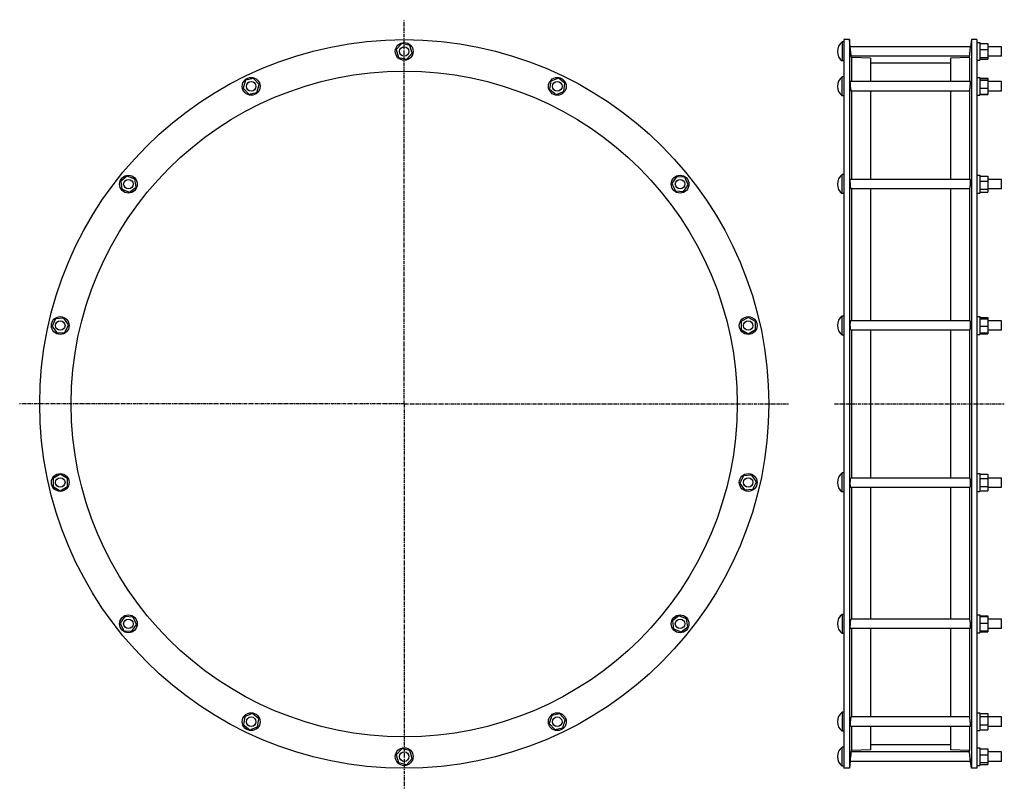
# Model space of a CAD drawing. Header units: millimetres. Extents: x -1365 to 292, y -529 to 765.
import ezdxf

# ---------------------------------------------------------------- set-up
doc = ezdxf.new("R2010")
doc.units = ezdxf.units.MM
doc.header["$LTSCALE"] = 16.335
doc.linetypes.add('CENTER', pattern=[0.6, 0.375, -0.075, 0.075, -0.075])
doc.layers.get('0').update_dxf_attribs({"linetype": 'CONTINUOUS'})
doc.layers.add('DEFAULT_1', color=7, linetype='CENTER')

msp = doc.modelspace()

# ---------------------------------------------------------------- linework, layer by layer
at = {"color": 7, "linetype": 'Continuous'}
for p, q in [((22, 731.8), (22, -495.2)), ((31.5, 731.8), (22, 731.8)), ((31.5, 731.8), (31.5, -495.2)), ((32.8, 720), (31.5, 731.8)), ((236.5, 731.8), (235.2, 720)), ((236.5, 731.8), (236.5, -495.2)), ((246, 731.8), (236.5, 731.8)), ((246, 731.8), (246, -495.2)), ((-722, 725.3), (-731.4, 715.1)), ((-731.4, 715.1), (-727.3, 701.9)), ((-708.5, 722.2), (-722, 725.3)), ((-704.4, 709), (-708.5, 722.2)), ((19, 728), (19, 696)), ((22, 728), (19, 728)), ((33.4, 713.8), (32.8, 720)), ((235.2, 720), (32.8, 720)), ((233.2, 702), (234.5, 713.8)), ((233.9, 708.5), (235.2, 720)), ((246, 727), (251, 727)), ((251, 727), (251, 697)), ((251, 725.3), (264, 725.3)), ((251, 715.1), (264, 715.1)), ((264, 725.3), (264, 698.8)), ((287, 720), (264, 720)), ((287, 704), (287, 720)), ((-727.3, 701.9), (-713.8, 698.8)), ((-713.8, 698.8), (-704.4, 709)), ((22, 696), (19, 696)), ((233.4, 704), (34.5, 704)), ((34.8, 702), (34.8, 661.2)), ((66.5, 700.4), (34.8, 702)), ((66.5, 700.4), (66.5, 661.2)), ((233.2, 702), (201.5, 700.4)), ((201.5, 700.4), (201.5, 661.2)), ((233.2, 702), (233.2, 661.2)), ((233.7, 706.7), (233.8, 707.5)), ((246, 697), (251, 697)), ((251, 701.9), (264, 701.9)), ((251, 698.8), (264, 698.8)), ((287, 704), (264, 704)), ((201.5, 692.4), (66.5, 692.4)), ((-985, 663.4), (-989, 650.2)), ((-971.4, 666.5), (-985, 663.4)), ((-962, 656.3), (-971.4, 666.5)), ((-458.2, 667), (-471.1, 661.9)), ((-447.4, 658.3), (-458.2, 667)), ((19, 637.2), (19, 669.2)), ((22, 669.2), (19, 669.2)), ((246, 668.2), (251, 668.2)), ((251, 668.2), (251, 638.2)), ((251, 667), (264, 667)), ((251, 666.5), (264, 666.5)), ((251, 663.4), (264, 663.4)), ((264, 667), (264, 639.5)), ((-989, 650.2), (-979.6, 640)), ((-966.1, 643.1), (-962, 656.3)), ((-471.1, 661.9), (-473.2, 648.2)), ((-473.2, 648.2), (-462.3, 639.5)), ((-449.5, 644.6), (-447.4, 658.3)), ((235.1, 661.2), (32.9, 661.2)), ((251, 650.2), (264, 650.2)), ((287, 661.2), (264, 661.2)), ((287, 645.2), (287, 661.2)), ((-979.6, 640), (-966.1, 643.1)), ((-462.3, 639.5), (-449.5, 644.6)), ((22, 637.2), (19, 637.2)), ((233.5, 645.2), (34.4, 645.2)), ((34.8, 645.2), (34.8, 496.5)), ((66.5, 645.2), (66.5, 496.5)), ((201.5, 645.2), (201.5, 496.5)), ((233.2, 645.2), (233.2, 496.5)), ((246, 638.2), (251, 638.2)), ((251, 640), (264, 640)), ((251, 639.5), (264, 639.5)), ((287, 645.2), (264, 645.2)), ((-1184.2, 502.2), (-1195, 493.5)), ((-1171.3, 497.1), (-1184.2, 502.2)), ((-1169.2, 483.4), (-1171.3, 497.1)), ((-259.7, 501), (-267.5, 489.5)), ((-245.9, 500), (-259.7, 501)), ((-239.9, 487.4), (-245.9, 500)), ((19, 472.5), (19, 504.5)), ((22, 504.5), (19, 504.5)), ((246, 503.5), (251, 503.5)), ((251, 503.5), (251, 473.5)), ((251, 502.2), (264, 502.2)), ((264, 502.2), (264, 474.8)), ((-1195, 493.5), (-1192.9, 479.9)), ((-1180.1, 474.8), (-1169.2, 483.4)), ((-267.5, 489.5), (-261.5, 477)), ((-247.7, 476), (-239.9, 487.4)), ((234.8, 496.5), (33.1, 496.5)), ((251, 493.5), (264, 493.5)), ((287, 496.5), (264, 496.5)), ((287, 480.5), (287, 496.5)), ((-1192.9, 479.9), (-1180.1, 474.8)), ((-261.5, 477), (-247.7, 476)), ((22, 472.5), (19, 472.5)), ((233.7, 480.5), (34.2, 480.5)), ((34.8, 480.5), (34.8, 258.4)), ((66.5, 480.5), (66.5, 258.4)), ((201.5, 480.5), (201.5, 258.4)), ((233.2, 480.5), (233.2, 258.4)), ((246, 473.5), (251, 473.5)), ((251, 479.9), (264, 479.9)), ((251, 474.8), (264, 474.8)), ((287, 480.5), (264, 480.5)), ((19, 234.4), (19, 266.4)), ((22, 266.4), (19, 266.4)), ((246, 265.4), (251, 265.4)), ((251, 265.4), (251, 235.4)), ((-1304.6, 261.9), (-1310.6, 249.4)), ((-1310.6, 249.4), (-1302.8, 237.9)), ((-1290.8, 262.9), (-1304.6, 261.9)), ((-1282.9, 251.5), (-1290.8, 262.9)), ((-1289, 238.9), (-1282.9, 251.5)), ((-139, 264.2), (-151, 257.4)), ((-151, 257.4), (-151, 243.5)), ((-127, 257.4), (-139, 264.2)), ((-127, 243.5), (-127, 257.4)), ((234.5, 258.4), (33.4, 258.4)), ((251, 264.2), (264, 264.2)), ((251, 262.9), (264, 262.9)), ((251, 261.9), (264, 261.9)), ((251, 249.4), (264, 249.4)), ((264, 264.2), (264, 236.6)), ((287, 258.4), (264, 258.4)), ((287, 242.4), (287, 258.4)), ((-1302.8, 237.9), (-1289, 238.9)), ((-151, 243.5), (-139, 236.6)), ((-139, 236.6), (-127, 243.5)), ((22, 234.4), (19, 234.4)), ((234.1, 242.4), (33.8, 242.4)), ((34.8, 242.4), (34.8, -5.8)), ((66.5, 242.4), (66.5, -5.8)), ((201.5, 242.4), (201.5, -5.8)), ((233.2, 242.4), (233.2, -5.8)), ((246, 235.4), (251, 235.4)), ((251, 237.9), (264, 237.9)), ((251, 236.6), (264, 236.6)), ((287, 242.4), (264, 242.4)), ((-1296.8, 0), (-1308.8, -6.9)), ((-1284.8, -6.9), (-1296.8, 0)), ((19, -29.8), (19, 2.2)), ((22, 2.2), (19, 2.2)), ((246, 1.2), (251, 1.2)), ((251, 1.2), (251, -28.8)), ((251, 0), (264, 0)), ((264, 0), (264, -27.7)), ((-1308.8, -6.9), (-1308.8, -20.8)), ((-1284.8, -20.8), (-1284.8, -6.9)), ((-146.8, -2.4), (-152.9, -14.9)), ((-152.9, -14.9), (-145, -26.3)), ((-133, -1.4), (-146.8, -2.4)), ((-125.2, -12.8), (-133, -1.4)), ((-131.2, -25.3), (-125.2, -12.8)), ((33.8, -5.8), (234.1, -5.8)), ((251, -6.9), (264, -6.9)), ((264, -5.8), (287, -5.8)), ((287, -21.8), (287, -5.8)), ((-1308.8, -20.8), (-1296.8, -27.7)), ((-1296.8, -27.7), (-1284.8, -20.8)), ((-145, -26.3), (-131.2, -25.3)), ((22, -29.8), (19, -29.8)), ((33.4, -21.8), (234.5, -21.8)), ((34.8, -21.8), (34.8, -243.9)), ((66.5, -21.8), (66.5, -243.9)), ((201.5, -21.8), (201.5, -243.9)), ((233.2, -21.8), (233.2, -243.9)), ((246, -28.8), (251, -28.8)), ((251, -20.8), (264, -20.8)), ((251, -27.7), (264, -27.7)), ((264, -21.8), (287, -21.8)), ((-1188.1, -239.4), (-1195.9, -250.8)), ((-1174.3, -240.4), (-1188.1, -239.4)), ((-1168.3, -253), (-1174.3, -240.4)), ((-255.7, -238.2), (-266.6, -246.9)), ((-266.6, -246.9), (-264.5, -260.5)), ((-242.9, -243.3), (-255.7, -238.2)), ((-240.8, -257), (-242.9, -243.3)), ((22, -235.9), (19, -235.9)), ((19, -235.9), (19, -267.9)), ((233.7, -243.9), (34.2, -243.9)), ((246, -236.9), (251, -236.9)), ((251, -236.9), (251, -266.9)), ((251, -238.2), (264, -238.2)), ((251, -239.4), (264, -239.4)), ((264, -238.2), (264, -265.6)), ((287, -243.9), (264, -243.9)), ((287, -259.9), (287, -243.9)), ((-1195.9, -250.8), (-1189.9, -263.4)), ((-1189.9, -263.4), (-1176.1, -264.4)), ((-1176.1, -264.4), (-1168.3, -253)), ((-264.5, -260.5), (-251.6, -265.6)), ((-251.6, -265.6), (-240.8, -257)), ((234.8, -259.9), (33.1, -259.9)), ((34.8, -259.9), (34.8, -408.7)), ((66.5, -259.9), (66.5, -408.7)), ((201.5, -259.9), (201.5, -408.7)), ((233.2, -259.9), (233.2, -408.7)), ((251, -250.8), (264, -250.8)), ((251, -263.4), (264, -263.4)), ((251, -264.4), (264, -264.4)), ((287, -259.9), (264, -259.9)), ((22, -267.9), (19, -267.9)), ((246, -266.9), (251, -266.9)), ((251, -265.6), (264, -265.6)), ((-986.3, -408), (-988.4, -421.7)), ((-973.5, -402.9), (-986.3, -408)), ((-962.6, -411.6), (-973.5, -402.9)), ((-964.7, -425.3), (-962.6, -411.6)), ((-469.7, -406.5), (-473.8, -419.7)), ((-456.2, -403.4), (-469.7, -406.5)), ((-446.8, -413.6), (-456.2, -403.4)), ((-450.8, -426.8), (-446.8, -413.6)), ((22, -400.7), (19, -400.7)), ((19, -400.7), (19, -432.7)), ((233.5, -408.7), (34.4, -408.7)), ((246, -401.7), (251, -401.7)), ((251, -401.7), (251, -431.7)), ((251, -402.9), (264, -402.9)), ((251, -408), (264, -408)), ((264, -402.9), (264, -430.4)), ((287, -408.7), (264, -408.7)), ((287, -424.7), (287, -408.7)), ((-988.4, -421.7), (-977.6, -430.4)), ((-977.6, -430.4), (-964.7, -425.3)), ((-473.8, -419.7), (-464.4, -429.9)), ((-464.4, -429.9), (-450.8, -426.8)), ((235.1, -424.7), (32.9, -424.7)), ((34.8, -424.7), (34.8, -465.4)), ((66.5, -424.7), (66.5, -463.8)), ((201.5, -424.7), (201.5, -463.8)), ((233.2, -424.7), (233.2, -465.4)), ((251, -421.7), (264, -421.7)), ((251, -430.4), (264, -430.4)), ((287, -424.7), (264, -424.7)), ((22, -432.7), (19, -432.7)), ((246, -431.7), (251, -431.7)), ((-722, -462.2), (-731.4, -472.4)), ((-708.5, -465.3), (-722, -462.2)), ((22, -459.5), (19, -459.5)), ((19, -491.5), (19, -459.5)), ((66.5, -463.8), (34.8, -465.4)), ((201.5, -455.8), (66.5, -455.8)), ((233.2, -465.4), (201.5, -463.8)), ((246, -460.5), (251, -460.5)), ((251, -460.5), (251, -490.5)), ((251, -462.2), (264, -462.2)), ((264, -462.2), (264, -488.7)), ((-731.4, -472.4), (-727.3, -485.6)), ((-713.8, -488.7), (-704.4, -478.5)), ((-704.4, -478.5), (-708.5, -465.3)), ((32.8, -483.5), (33.8, -473.7)), ((32.9, -482.2), (33.4, -478)), ((33.5, -476.9), (34.2, -470.7)), ((33.8, -473.7), (34.8, -465.4)), ((233.4, -467.5), (34.5, -467.5)), ((34.5, -467.7), (34.5, -467.5)), ((233.4, -467.5), (233.2, -465.4)), ((234.7, -479), (233.4, -467.5)), ((235.2, -483.5), (234.1, -473.7)), ((234.9, -480.8), (234.7, -479)), ((251, -472.4), (264, -472.4)), ((287, -467.5), (264, -467.5)), ((287, -483.5), (287, -467.5)), ((-727.3, -485.6), (-713.8, -488.7)), ((22, -491.5), (19, -491.5)), ((31.5, -495.2), (22, -495.2)), ((32.8, -483.5), (31.5, -495.2)), ((235.2, -483.5), (32.8, -483.5)), ((235.2, -483.5), (235.1, -483.1)), ((236.5, -495.2), (235.2, -483.5)), ((246, -495.2), (236.5, -495.2)), ((246, -490.5), (251, -490.5)), ((251, -485.6), (264, -485.6)), ((251, -488.7), (264, -488.7)), ((287, -483.5), (264, -483.5))]:
    msp.add_line(p, q, dxfattribs=at)
for points in [[(34.8, 702), (33.3, 714.9), (33.2, 715.9), (33.1, 716.8)], [(235.1, -483.1), (235.1, -482.7), (234.9, -480.8)]]:
    msp.add_lwpolyline(points, dxfattribs=at)
for centre, radius in [((-717.9, 118.3), 613.5), ((-717.9, 712), 15), ((-717.9, 712), 8), ((-717.9, 118.3), 560.5), ((-975.5, 653.2), 15), ((-460.3, 653.2), 15), ((-975.5, 653.2), 8), ((-460.3, 653.2), 8), ((-1182.1, 488.5), 15), ((-253.7, 488.5), 15), ((-1182.1, 488.5), 8), ((-253.7, 488.5), 8), ((-1296.8, 250.4), 15), ((-139, 250.4), 15), ((-1296.8, 250.4), 8), ((-139, 250.4), 8), ((-1296.8, -13.8), 15), ((-139, -13.8), 15), ((-1296.8, -13.8), 8), ((-139, -13.8), 8), ((-1182.1, -251.9), 15), ((-1182.1, -251.9), 8), ((-253.7, -251.9), 15), ((-253.7, -251.9), 8), ((-975.5, -416.7), 15), ((-975.5, -416.7), 8), ((-460.3, -416.7), 15), ((-460.3, -416.7), 8), ((-717.9, -475.5), 15), ((-717.9, -475.5), 8)]:
    msp.add_circle(centre, radius, dxfattribs=at)
for centre in [(31, 712), (31, 653.2), (31, 488.5), (31, 250.4), (31, -13.8), (31, -251.9), (31, -416.7), (31, -475.5)]:
    msp.add_arc(centre, 20, 126.8699, 233.1301, dxfattribs=at)
for points, knots in [([(33.4, 651.5), (33.4, 652.1), (33.3, 653.2), (33.1, 655), (33, 656.4), (32.9, 657.5), (32.9, 658.2), (32.8, 658.9), (32.8, 659.5), (32.8, 660), (32.8, 660.4), (32.8, 660.6), (32.8, 660.8), (32.8, 660.9), (32.8, 661), (32.8, 661.1), (32.8, 661.2), (32.8, 661.2), (32.8, 661.2), (32.8, 661.2), (32.9, 661.2)], [0, 0, 0, 0, 0.18152, 0.363057, 0.53561, 0.615783, 0.690514, 0.75885, 0.819921, 0.872949, 0.917264, 0.93598, 0.952325, 0.966255, 0.977737, 0.986758, 0.993335, 0.995737, 0.997588, 1, 1, 1, 1]), ([(34.4, 645.2), (34.4, 645.2), (34.4, 645.3), (34.4, 645.3), (34.4, 645.3), (34.4, 645.4), (34.3, 645.5), (34.3, 645.7), (34.2, 646), (34.2, 646.3), (34.1, 646.6), (34, 647.2), (33.9, 648), (33.7, 649), (33.6, 650.2), (33.5, 651), (33.4, 651.5)], [0, 0, 0, 0, 0.002936, 0.007408, 0.013849, 0.022391, 0.045892, 0.077949, 0.118388, 0.166945, 0.223286, 0.287014, 0.434794, 0.606151, 0.796304, 1, 1, 1, 1]), ([(233.5, 645.2), (233.5, 645.2), (233.5, 645.3), (233.5, 645.3), (233.5, 645.3), (233.6, 645.4), (233.6, 645.5), (233.7, 645.7), (233.7, 646), (233.8, 646.3), (233.8, 646.6), (233.9, 647.2), (234, 648), (234.2, 649), (234.3, 650.2), (234.4, 651), (234.5, 651.5)], [0, 0, 0, 0, 0.002936, 0.007408, 0.013849, 0.022391, 0.045892, 0.077949, 0.118388, 0.166945, 0.223286, 0.287014, 0.434794, 0.606151, 0.796304, 1, 1, 1, 1]), ([(234.5, 651.5), (234.5, 652.1), (234.7, 653.2), (234.8, 655), (234.9, 656.4), (235, 657.5), (235.1, 658.2), (235.1, 658.9), (235.1, 659.5), (235.2, 660), (235.2, 660.4), (235.2, 660.6), (235.2, 660.8), (235.2, 660.9), (235.1, 661), (235.1, 661.1), (235.1, 661.2), (235.1, 661.2), (235.1, 661.2), (235.1, 661.2), (235.1, 661.2)], [0, 0, 0, 0, 0.18152, 0.363057, 0.53561, 0.615783, 0.690514, 0.75885, 0.819921, 0.872949, 0.917264, 0.93598, 0.952325, 0.966255, 0.977737, 0.986758, 0.993335, 0.995737, 0.997588, 1, 1, 1, 1]), ([(33.4, 483.5), (33.4, 484.1), (33.2, 485.5), (33, 487.6), (32.9, 489.8), (32.8, 491.9), (32.8, 493.5), (32.8, 494.6), (32.8, 495.1), (32.8, 495.5), (32.9, 495.8), (32.9, 496), (32.9, 496.2), (33, 496.3), (33, 496.4), (33, 496.4), (33.1, 496.5), (33.1, 496.5)], [0, 0, 0, 0, 0.147819, 0.313731, 0.485014, 0.648339, 0.790878, 0.850777, 0.901499, 0.92312, 0.942115, 0.958412, 0.971963, 0.982756, 0.987132, 0.99085, 1, 1, 1, 1]), ([(34.2, 480.5), (34.2, 480.5), (34.1, 480.5), (34.1, 480.6), (34, 480.7), (34, 480.8), (33.9, 480.9), (33.9, 481.1), (33.8, 481.4), (33.7, 481.7), (33.6, 482.5), (33.5, 483.1), (33.4, 483.5)], [0, 0, 0, 0, 0.030527, 0.054753, 0.085991, 0.124489, 0.170292, 0.223366, 0.283605, 0.424968, 0.592837, 1, 1, 1, 1]), ([(233.7, 480.5), (233.8, 480.5), (233.8, 480.5), (233.9, 480.6), (233.9, 480.7), (233.9, 480.8), (234, 480.9), (234, 481.1), (234.1, 481.4), (234.2, 481.7), (234.3, 482.5), (234.4, 483.1), (234.5, 483.5)], [0, 0, 0, 0, 0.030527, 0.054753, 0.085991, 0.124489, 0.170292, 0.223366, 0.283605, 0.424968, 0.592837, 1, 1, 1, 1]), ([(234.5, 483.5), (234.6, 484.1), (234.7, 485.5), (234.9, 487.6), (235.1, 489.8), (235.1, 491.9), (235.2, 493.5), (235.2, 494.6), (235.1, 495.1), (235.1, 495.5), (235.1, 495.8), (235, 496), (235, 496.2), (235, 496.3), (234.9, 496.4), (234.9, 496.4), (234.9, 496.5), (234.8, 496.5)], [0, 0, 0, 0, 0.147819, 0.313731, 0.485014, 0.648339, 0.790878, 0.850777, 0.901499, 0.92312, 0.942115, 0.958412, 0.971963, 0.982756, 0.987132, 0.99085, 1, 1, 1, 1]), ([(33.4, 243.2), (33.4, 243.4), (33.3, 243.9), (33.2, 244.8), (33, 245.8), (33, 247), (32.9, 248.2), (32.8, 250), (32.8, 252.1), (32.8, 254.2), (32.9, 255.6), (32.9, 256.2), (33, 256.7), (33, 257.1), (33.1, 257.4), (33.1, 257.7), (33.2, 258), (33.2, 258.1), (33.3, 258.2), (33.3, 258.3), (33.4, 258.4), (33.4, 258.4)], [0, 0, 0, 0, 0.045254, 0.102187, 0.169348, 0.244939, 0.326893, 0.412929, 0.587494, 0.749, 0.819092, 0.850586, 0.879423, 0.905414, 0.928398, 0.948241, 0.964847, 0.978173, 0.983618, 0.988272, 1, 1, 1, 1]), ([(234.5, 243.2), (234.5, 243.4), (234.6, 243.9), (234.8, 244.8), (234.9, 245.8), (235, 247), (235.1, 248.2), (235.1, 250), (235.2, 252.1), (235.1, 254.2), (235.1, 255.6), (235, 256.2), (235, 256.7), (234.9, 257.1), (234.9, 257.4), (234.8, 257.7), (234.8, 258), (234.7, 258.1), (234.7, 258.2), (234.6, 258.3), (234.5, 258.4), (234.5, 258.4)], [0, 0, 0, 0, 0.045254, 0.102187, 0.169348, 0.244939, 0.326893, 0.412929, 0.587494, 0.749, 0.819092, 0.850586, 0.879423, 0.905414, 0.928398, 0.948241, 0.964847, 0.978173, 0.983618, 0.988272, 1, 1, 1, 1]), ([(33.8, 242.4), (33.8, 242.4), (33.8, 242.4), (33.7, 242.5), (33.7, 242.5), (33.6, 242.6), (33.6, 242.7), (33.5, 242.9), (33.5, 243.1), (33.4, 243.2)], [0, 0, 0, 0, 0.054991, 0.122637, 0.209749, 0.319426, 0.452998, 0.611006, 1, 1, 1, 1]), ([(234.1, 242.4), (234.1, 242.4), (234.1, 242.4), (234.2, 242.5), (234.2, 242.5), (234.3, 242.6), (234.3, 242.7), (234.4, 242.9), (234.5, 243.1), (234.5, 243.2)], [0, 0, 0, 0, 0.054991, 0.122637, 0.209749, 0.319426, 0.452998, 0.611006, 1, 1, 1, 1]), ([(33.4, -21.8), (33.4, -21.8), (33.4, -21.8), (33.4, -21.8), (33.3, -21.7), (33.3, -21.7), (33.2, -21.6), (33.2, -21.4), (33.1, -21.2), (33.1, -20.9), (33, -20.5), (32.9, -20), (32.9, -19.5), (32.9, -18.9), (32.8, -18), (32.8, -16.9), (32.8, -15.4), (32.8, -13.8), (32.8, -12.3), (32.9, -10.8), (33, -9.6), (33.1, -8.8), (33.2, -8.2), (33.2, -7.7), (33.3, -7.2), (33.4, -6.8), (33.5, -6.5), (33.6, -6.2), (33.6, -6.1), (33.7, -6), (33.7, -5.9), (33.8, -5.9), (33.8, -5.8), (33.8, -5.8), (33.8, -5.8)], [0, 0, 0, 0, 0.002637, 0.005725, 0.009577, 0.014352, 0.020128, 0.026943, 0.043728, 0.064699, 0.089728, 0.11862, 0.15113, 0.186966, 0.225795, 0.31095, 0.403354, 0.499447, 0.595517, 0.687866, 0.772982, 0.811816, 0.84768, 0.880249, 0.909236, 0.934395, 0.955529, 0.972509, 0.979428, 0.985313, 0.990196, 0.994149, 0.99732, 1, 1, 1, 1]), ([(234.5, -21.8), (234.5, -21.8), (234.5, -21.8), (234.6, -21.8), (234.6, -21.7), (234.6, -21.7), (234.7, -21.6), (234.7, -21.4), (234.8, -21.2), (234.9, -20.9), (234.9, -20.5), (235, -20), (235, -19.5), (235.1, -18.9), (235.1, -18), (235.2, -16.9), (235.2, -15.4), (235.1, -13.8), (235.1, -12.3), (235, -10.8), (234.9, -9.6), (234.8, -8.8), (234.8, -8.2), (234.7, -7.7), (234.6, -7.2), (234.5, -6.8), (234.4, -6.5), (234.4, -6.2), (234.3, -6.1), (234.3, -6), (234.2, -5.9), (234.2, -5.9), (234.1, -5.8), (234.1, -5.8), (234.1, -5.8)], [0, 0, 0, 0, 0.002637, 0.005725, 0.009577, 0.014352, 0.020128, 0.026943, 0.043728, 0.064699, 0.089728, 0.11862, 0.15113, 0.186966, 0.225795, 0.31095, 0.403354, 0.499447, 0.595517, 0.687866, 0.772982, 0.811816, 0.84768, 0.880249, 0.909236, 0.934395, 0.955529, 0.972509, 0.979428, 0.985313, 0.990196, 0.994149, 0.99732, 1, 1, 1, 1]), ([(33.1, -259.9), (33.1, -259.9), (33.1, -259.9), (33, -259.9), (33, -259.8), (33, -259.8), (33, -259.7), (32.9, -259.6), (32.9, -259.4), (32.9, -259.2), (32.8, -258.9), (32.8, -258.5), (32.8, -258.1), (32.8, -257.7), (32.8, -257), (32.8, -256.1), (32.8, -254.9), (32.9, -253.7), (32.9, -252.3), (33, -250.6), (33.2, -248.9), (33.4, -247.3), (33.5, -246.3), (33.7, -245.4), (33.8, -244.9), (33.8, -244.7)], [0, 0, 0, 0, 0.001906, 0.004162, 0.007031, 0.010643, 0.015057, 0.020305, 0.033338, 0.049753, 0.069483, 0.092418, 0.118412, 0.147293, 0.178861, 0.249161, 0.327327, 0.411136, 0.498203, 0.586061, 0.754341, 0.830106, 0.897466, 0.9546, 1, 1, 1, 1]), ([(33.8, -244.7), (33.9, -244.6), (33.9, -244.4), (34, -244.2), (34, -244.1), (34.1, -244), (34.1, -243.9), (34.2, -243.9), (34.2, -243.9)], [0, 0, 0, 0, 0.399469, 0.561021, 0.696753, 0.806902, 0.89232, 1, 1, 1, 1]), ([(234.1, -244.7), (234.1, -244.6), (234, -244.4), (233.9, -244.2), (233.9, -244.1), (233.9, -244), (233.8, -243.9), (233.8, -243.9), (233.7, -243.9)], [0, 0, 0, 0, 0.399469, 0.561021, 0.696753, 0.806902, 0.89232, 1, 1, 1, 1]), ([(234.8, -259.9), (234.8, -259.9), (234.9, -259.9), (234.9, -259.9), (234.9, -259.8), (234.9, -259.8), (235, -259.7), (235, -259.6), (235, -259.4), (235.1, -259.2), (235.1, -258.9), (235.1, -258.5), (235.1, -258.1), (235.2, -257.7), (235.2, -257), (235.2, -256.1), (235.1, -254.9), (235.1, -253.7), (235, -252.3), (234.9, -250.6), (234.7, -248.9), (234.5, -247.3), (234.4, -246.3), (234.2, -245.4), (234.1, -244.9), (234.1, -244.7)], [0, 0, 0, 0, 0.001906, 0.004162, 0.007031, 0.010643, 0.015057, 0.020305, 0.033338, 0.049753, 0.069483, 0.092418, 0.118412, 0.147293, 0.178861, 0.249161, 0.327327, 0.411136, 0.498203, 0.586061, 0.754341, 0.830106, 0.897466, 0.9546, 1, 1, 1, 1]), ([(32.9, -424.7), (32.8, -424.7), (32.8, -424.6), (32.8, -424.6), (32.8, -424.6), (32.8, -424.5), (32.8, -424.5), (32.8, -424.3), (32.8, -423.9), (32.8, -423.4), (32.8, -422.7), (32.8, -421.9), (32.9, -421.1), (33, -420.1), (33, -419.1), (33.1, -418), (33.2, -416.9), (33.4, -415.4), (33.6, -413.7), (33.8, -412.3), (33.8, -411.7)], [0, 0, 0, 0, 0.002421, 0.004484, 0.00723, 0.010685, 0.014863, 0.025391, 0.05504, 0.095714, 0.14664, 0.20681, 0.275027, 0.34993, 0.430031, 0.513751, 0.599448, 0.685456, 0.851785, 1, 1, 1, 1]), ([(33.8, -411.7), (33.9, -411.4), (33.9, -411), (34, -410.4), (34.1, -409.9), (34.2, -409.5), (34.3, -409.1), (34.3, -408.9), (34.4, -408.8), (34.4, -408.7), (34.4, -408.7), (34.4, -408.7), (34.4, -408.7), (34.4, -408.7)], [0, 0, 0, 0, 0.21824, 0.413744, 0.584018, 0.726979, 0.840844, 0.924279, 0.954341, 0.976639, 0.984951, 0.991468, 1, 1, 1, 1]), ([(234.1, -411.7), (234.1, -411.4), (234, -411), (233.9, -410.4), (233.8, -409.9), (233.7, -409.5), (233.7, -409.1), (233.6, -408.9), (233.6, -408.8), (233.5, -408.7), (233.5, -408.7), (233.5, -408.7), (233.5, -408.7), (233.5, -408.7)], [0, 0, 0, 0, 0.21824, 0.413744, 0.584018, 0.726979, 0.840844, 0.924279, 0.954341, 0.976639, 0.984951, 0.991468, 1, 1, 1, 1]), ([(235.1, -424.7), (235.1, -424.7), (235.1, -424.6), (235.1, -424.6), (235.1, -424.6), (235.1, -424.5), (235.1, -424.5), (235.2, -424.3), (235.2, -423.9), (235.2, -423.4), (235.1, -422.7), (235.1, -421.9), (235, -421.1), (235, -420.1), (234.9, -419.1), (234.8, -418), (234.7, -416.9), (234.5, -415.4), (234.3, -413.7), (234.2, -412.3), (234.1, -411.7)], [0, 0, 0, 0, 0.002421, 0.004484, 0.00723, 0.010685, 0.014863, 0.025391, 0.05504, 0.095714, 0.14664, 0.20681, 0.275027, 0.34993, 0.430031, 0.513751, 0.599448, 0.685456, 0.851785, 1, 1, 1, 1])]:
    msp.add_open_spline(points, degree=3, knots=knots, dxfattribs=at)
at = {"layer": 'DEFAULT_1', "color": 7, "linetype": 'CENTER'}
for p, q in [((-717.9, 118.3), (-717.9, 765.4)), ((-717.9, 118.3), (-1365.1, 118.3)), ((-717.9, 118.3), (-717.9, -528.9)), ((-717.9, 118.3), (-70.7, 118.3)), ((6, 118.3), (292, 118.3))]:
    msp.add_line(p, q, dxfattribs=at)

doc.saveas('drawing.dxf')
